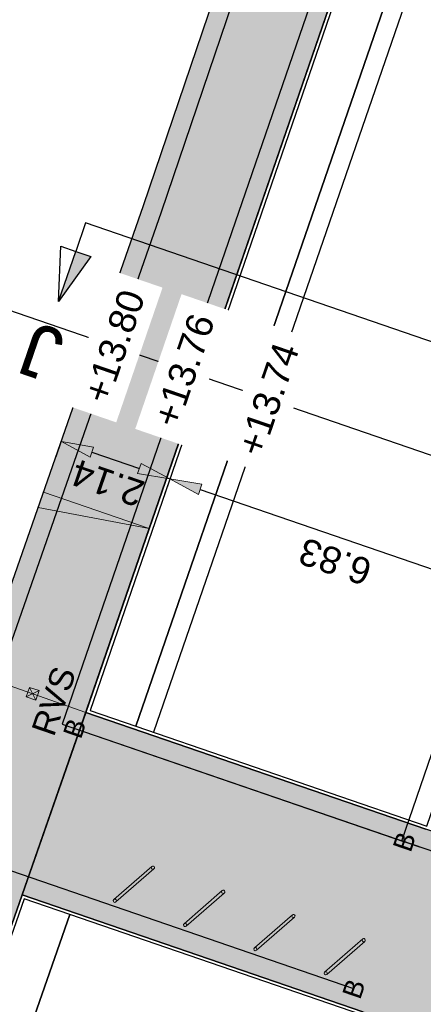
# Model space of a CAD drawing. Header units: metres. Extents: x 131295 to 132236, y 397710 to 398702.
# Tile 92 of 127: x 131613.6 to 131621.13, y 398339.9 to 398358.25. Entities that reach past the tile are written whole.
import ezdxf
from ezdxf.enums import TextEntityAlignment as Align

# ---------------------------------------------------------------- set-up
doc = ezdxf.new("R2010")
doc.units = ezdxf.units.M
doc.linetypes.add('AL-MATERIAALS', pattern=[2, 1, -1])
doc.layers.get('Defpoints').update_dxf_attribs({"color": 128})
for name, color, linetype, lineweight in [('N-D-dwarsprofiel situatie @ 0.2', 7, 'Continuous', 25), ('N-IE-afzetpaal', 190, 'Continuous', 18), ('N-IE-fietsbeugel @ 0.2', 190, 'Continuous', 18), ('N-KO-opsluitband 60x200mm', 2, 'Continuous', 25), ('N-KO-opsluitband achterkant', 8, 'Continuous', 5), ('N-KO-tekst banden', 1, 'Continuous', 18), ('N-KO-verloopband', 1, 'Continuous', 18), ('N-VH-afschotrichting @ 0.2', 250, 'Continuous', 18), ("N-VH-arcering 'MAT' grijs 254", 254, 'Continuous', 18), ('X-AL-maatvoering', 1, 'Continuous', 18), ('X-AL-materiaalscheiding', 1, 'AL-MATERIAALS', 18), ('X-AL-planhoogte', 190, 'Continuous', 25)]:
    doc.layers.add(name, color=color, linetype=linetype, lineweight=lineweight)
for name, color, linetype, plot in [('X-AL-contourlijnen', 30, 'Continuous', False), ('X-AL-hulplijn bandenlijnnummers', 30, 'Continuous', False), ('X-AL-hulplijn hoogtetekst', 190, 'Continuous', False)]:
    doc.layers.add(name, color=color, linetype=linetype, plot=plot)
doc.styles.add('CS Annotative', font='arial.ttf')
doc.dimstyles.new('CS Annotative', dxfattribs={"dimtxt": 2.5, "dimasz": 3, "dimexe": 0.18, "dimexo": 0.0625, "dimgap": 1, "dimtad": 1, "dimzin": 0, "dimdsep": 46, "dimtxsty": 'CS Annotative', "dimblk": 'CS Dimensionpijl', "dimcen": 0, "dimse1": 1, "dimse2": 1, "dimclrd": 256, "dimclre": 256, "dimclrt": 2, "dimadec": 0, "dimazin": 0, "dimtm": 1e-09, "dimtfac": 1, "dimtofl": 0, "dimtmove": 1, "dimatfit": 3, "dimfxl": 1, "dimtfillclr": 256, "dimtolj": 1, "dimtzin": 0, "dimarcsym": 0})

# ---------------------------------------------------------------- blocks, each defined once
blk = doc.blocks.new('CS Fietsbeugel')
at = {"flags": 128}
blk.add_lwpolyline([(-2.349999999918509, 0.3000000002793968, 0.9999999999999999), (-2.349999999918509, 0), (2.349999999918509, 0, 0.9999999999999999), (2.349999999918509, 0.3000000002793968)], format="xyb", close=True, dxfattribs=at)
for centre, start, end in [((-2.349999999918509, 0.1499999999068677), 270, 90), ((2.349999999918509, 0.1499999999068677), 90, 270)]:
    blk.add_arc(centre, 0.1500000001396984, start, end)
blk = doc.blocks.new('CS Dimensionpijl')
h = blk.add_hatch(color=256)
h.dxf.hatch_style = 1
h.paths.add_polyline_path([(-1, -0.1666666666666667), (0, 0), (-1, 0.1666666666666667)])
at = {"flags": 128}
blk.add_lwpolyline([(0, 0.5), (0, -0.5)], dxfattribs=at)
blk.add_lwpolyline([(-1, -0.1666666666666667), (0, 0), (-1, 0.1666666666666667)], close=True, dxfattribs=at)
blk = doc.blocks.new('*D293')
at = {"layer": 'Defpoints', "color": 0, "transparency": 16777216}
for p in [(131614.7052196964, 398351.3295403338), (131616.7272697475, 398350.6345555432), (131616.402229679, 398349.6888552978)]:
    blk.add_point(p, dxfattribs=at)
at = {"layer": 'X-AL-maatvoering', "lineweight": -2, "transparency": 16777216}
blk.add_line((131614.9475997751, 398350.1888160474), (131615.8348095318, 398349.8838793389), dxfattribs=at)
at = {"layer": 'X-AL-maatvoering', "lineweight": -2, "transparency": 16777216, "xscale": 0.6000000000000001, "yscale": 0.6000000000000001, "zscale": 0.6000000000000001}
for p, rotation in [((131614.3801796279, 398350.3838400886), 161.0319974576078), ((131616.402229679, 398349.6888552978), 341.0319974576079)]:
    blk.add_blockref('CS Dimensionpijl', p, dxfattribs=dict(at, rotation=rotation))
at = {"layer": 'X-AL-maatvoering', "color": 2, "transparency": 16777216, "insert": (131615.2446040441, 398349.6098149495), "char_height": 0.5, "attachment_point": 5, "rotation": 161.03199745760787, "style": 'CS Annotative'}
blk.add_mtext('\\A1;2.14', dxfattribs=at)
blk = doc.blocks.new('*D294')
at = {"layer": 'Defpoints', "color": 0, "transparency": 16777216}
for p in [(131616.7272697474, 398350.6345555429), (131622.8637650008, 398347.4680058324), (131622.8637650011, 398347.4680058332)]:
    blk.add_point(p, dxfattribs=at)
at = {"layer": 'X-AL-maatvoering', "lineweight": -2, "transparency": 16777216}
blk.add_line((131616.9696498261, 398349.4938312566), (131622.2963448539, 398347.6630298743), dxfattribs=at)
at = {"layer": 'X-AL-maatvoering', "lineweight": -2, "transparency": 16777216, "xscale": 0.6000000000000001, "yscale": 0.6000000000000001, "zscale": 0.6000000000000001}
for p, rotation in [((131616.402229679, 398349.6888552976), 161.0319974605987), ((131622.8637650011, 398347.4680058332), 341.0319974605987)]:
    blk.add_blockref('CS Dimensionpijl', p, dxfattribs=dict(at, rotation=rotation))
at = {"layer": 'X-AL-maatvoering', "color": 2, "transparency": 16777216, "insert": (131619.4849555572, 398348.1477047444), "char_height": 0.5, "attachment_point": 5, "rotation": 161.0319974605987, "style": 'CS Annotative'}
blk.add_mtext('\\A1;6.83', dxfattribs=at)
blk = doc.blocks.new('*U410')
at = {"ltscale": 0.2}
h = blk.add_hatch(color=256, dxfattribs=at)
h.dxf.hatch_style = 1
h.paths.add_polyline_path([(0, 0), (-9.863723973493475, 3.390192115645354), (-10.35128407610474, 1.97164174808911)])
blk.add_lwpolyline([(0, 0), (-9.863723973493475, 3.390192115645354), (-10.35128407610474, 1.97164174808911)], close=True, dxfattribs=at)
blk = doc.blocks.new('*U512')
blk.add_hatch(color=256).paths.add_polyline_path([(-86.02322576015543, 26.60567975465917), (-84.62336512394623, 26.12508476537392), (-87.62933652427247, 21.93324935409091)])
for p, q in [((-87.62933652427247, 21.93324935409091), (-87.42435717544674, 27.08671102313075)), ((-87.42435717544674, 27.08671102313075), (-86.0238611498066, 26.60589789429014)), ((-87.62933652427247, 21.93324935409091), (-86.02322576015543, 26.60567975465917)), ((-84.62336512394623, 26.12508476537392), (-87.62933652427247, 21.93324935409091)), ((-86.02322576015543, 26.60567975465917), (-84.62336512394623, 26.12508476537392))]:
    blk.add_line(p, q)
at = {"ltscale": 10, "flags": 128}
blk.add_lwpolyline([(-85.11200217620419, 29.25657337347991), (-86.02322576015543, 26.60567975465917)], dxfattribs=at)
blk.add_lwpolyline([(61.4697793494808, -21.12974743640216), (-85.11200217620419, 29.25657337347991)])
at = {"lineweight": 50, "style": 'CS Annotative'}
for tag, p in [('Dwp2:', (-89.25390332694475, 17.21618575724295)), ('Dwp1:', (57.32986866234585, -33.18247407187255))]:
    blk.add_attdef(tag, text='', height=4.999999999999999, rotation=161.03, dxfattribs=at).set_placement(p, align=Align.MIDDLE_CENTER)
blk = doc.blocks.new('CS Afzetpaal')
for p, q in [((0.09398349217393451, 0.09398291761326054), (-0.09398349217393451, -0.09398291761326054)), ((-0.0939829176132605, 0.09398291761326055), (0.0939829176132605, -0.09398291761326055))]:
    blk.add_line(p, q)
at = {"flags": 128}
blk.add_lwpolyline([(-0.09398320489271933, 0.09398320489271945), (0.0939837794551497, 0.09398320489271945), (0.0939837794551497, -0.09398263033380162), (-0.09398320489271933, -0.09398263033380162)], close=True, dxfattribs=at)
at = {"style": 'CS Annotative'}
blk.add_attdef('RECHTS', text='', height=0.45, dxfattribs=at).set_placement((0, -0.1879658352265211), align=Align.TOP_CENTER)

msp = doc.modelspace()

# ---------------------------------------------------------------- hatches: boundary and pattern name
at = {"layer": "N-VH-arcering 'MAT' grijs 254"}
h = msp.add_hatch(color=256, dxfattribs=at)
h.dxf.hatch_style = 1
edge = h.paths.add_edge_path()
edge.add_line((131619.8561252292, 398359.8974519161), (131619.8558766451, 398359.8975373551))
edge.add_line((131619.8558766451, 398359.8975373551), (131621.0225637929, 398363.3032464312))
edge.add_line((131621.0225637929, 398363.3032464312), (131626.7798186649, 398380.2522337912))
edge.add_line((131626.7798186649, 398380.2522337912), (131627.957000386, 398383.7177809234))
edge.add_line((131627.957000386, 398383.7177809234), (131633.8754669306, 398401.1413650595))
edge.add_arc((131634.8223315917, 398400.8197327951), 0.9999999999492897, 70.9935067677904, 161.2383339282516, ccw=False)
edge.add_line((131635.148006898, 398401.7652144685), (131643.3379881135, 398398.9441395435))
edge.add_arc((131643.0123128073, 398397.9986578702), 0.9999999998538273, -18.968002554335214, 70.99350677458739, ccw=False)
edge.add_line((131643.9580130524, 398397.6736178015), (131642.9637126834, 398394.780712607))
edge.add_line((131642.9637126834, 398394.780712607), (131644.3822630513, 398394.2931525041))
edge.add_arc((131644.4797750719, 398394.5768625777), 0.2999999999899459, 251.0319974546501, 341.0319974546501)
edge.add_line((131644.7634851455, 398394.4793505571), (131645.7908390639, 398397.4684246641))
edge.add_arc((131641.2514778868, 398399.0286169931), 4.799999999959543, 341.0319974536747, 430.9951092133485)
edge.add_line((131642.8145924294, 398403.5669727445), (131633.5364040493, 398406.7625951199))
edge.add_line((131633.5364040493, 398406.7625951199), (131632.5232284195, 398403.6896577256))
edge.add_line((131632.5232284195, 398403.6896577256), (131615.90815768, 398354.7759601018))
edge.add_line((131615.90815768, 398354.7759601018), (131603.209008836, 398318.3928728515))
edge.add_line((131603.209008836, 398318.3928728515), (131602.1260561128, 398315.3745583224))
edge.add_line((131602.1260561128, 398315.3745583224), (131611.0783100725, 398312.2800682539))
edge.add_arc((131612.646464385, 398316.8166850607), 4.799999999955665, 250.931471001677, 337.6709640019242)
edge.add_line((131617.0865474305, 398314.9930451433), (131619.0552392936, 398319.7862914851))
edge.add_arc((131600.7398967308, 398327.3088061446), 19.79999999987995, 337.6709640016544, 341.0319974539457)
edge.add_line((131619.4647615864, 398320.8730127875), (131620.2392119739, 398323.1262670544))
edge.add_line((131620.2392119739, 398323.1262670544), (131619.6717918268, 398323.3212910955))
edge.add_line((131619.6717918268, 398323.3212910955), (131619.7367998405, 398323.5104311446))
edge.add_line((131619.7367998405, 398323.5104311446), (131620.2243599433, 398324.9289815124))
edge.add_line((131620.2243599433, 398324.9289815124), (131620.289367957, 398325.1181215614))
edge.add_line((131620.289367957, 398325.1181215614), (131620.8567879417, 398324.9230975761))
edge.add_line((131620.8567879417, 398324.9230975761), (131621.0355601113, 398325.4432325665))
edge.add_arc((131620.7518500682, 398325.5407446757), 0.3000000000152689, 341.0319795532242, 431.0319974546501)
edge.add_line((131620.8493620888, 398325.8244547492), (131615.808779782, 398327.5569183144))
edge.add_line((131615.808779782, 398327.5569183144), (131609.4006315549, 398329.759418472))
edge.add_line((131609.4006315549, 398329.759418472), (131613.6517813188, 398341.9389711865))
edge.add_line((131613.6517813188, 398341.9389711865), (131614.8579768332, 398345.394723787))
edge.add_line((131614.8579768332, 398345.394723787), (131619.8561252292, 398359.8974519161))
edge = h.paths.add_edge_path(flags=16)
edge.add_line((131608.1134335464, 398326.0774237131), (131617.2173075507, 398322.9483943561))
edge.add_arc((131616.8922674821, 398322.0026941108), 1.000000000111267, -18.9680025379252, 71.03199745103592, ccw=False)
edge.add_line((131617.8379677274, 398321.6776540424), (131617.6976444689, 398321.2693851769))
edge.add_arc((131606.6577474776, 398324.9604378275), 11.64058397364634, 336.16956927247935, 341.51328063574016, ccw=False)
edge.add_line((131617.3059159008, 398320.2572788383), (131615.4160485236, 398315.6698253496))
edge.add_arc((131612.6442358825, 398316.8174553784), 3.000000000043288, 250.931471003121, 337.50868758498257, ccw=False)
edge.add_line((131611.6641394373, 398313.982069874), (131605.6682011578, 398316.0546620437))
edge.add_arc((131605.994899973, 398316.9997905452), 1.000000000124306, 160.7050349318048, 250.9314709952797, ccw=False)
edge.add_line((131605.0510699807, 398317.3302219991), (131608.1134335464, 398326.0774237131))
h = msp.add_hatch(color=256, dxfattribs=at)
h.dxf.hatch_style = 1
edge = h.paths.add_edge_path()
edge.add_line((131625.5875210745, 398340.5330355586), (131625.6525290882, 398340.7221756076))
edge.add_line((131625.6525290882, 398340.7221756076), (131626.2199492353, 398340.5271515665))
edge.add_line((131626.2199492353, 398340.5271515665), (131626.398721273, 398341.0472867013))
edge.add_arc((131626.1150111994, 398341.1447987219), 0.2999999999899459, 341.0319974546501, 431.0319974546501)
edge.add_line((131626.21252322, 398341.4285087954), (131621.1719409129, 398343.1609723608))
edge.add_line((131621.1719409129, 398343.1609723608), (131614.8381486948, 398345.3379161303))
edge.add_line((131614.8381486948, 398345.3379161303), (131613.6517813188, 398341.9389711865))
edge.add_line((131613.6517813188, 398341.9389711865), (131620.0017966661, 398339.7564514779))
edge.add_line((131620.0017966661, 398339.7564514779), (131625.0423789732, 398338.0239879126))
edge.add_arc((131625.1398909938, 398338.3076979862), 0.2999999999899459, 251.0319974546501, 341.0319974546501)
edge.add_line((131625.4236010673, 398338.2101859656), (131625.602373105, 398338.7303211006))
edge.add_line((131625.602373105, 398338.7303211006), (131625.0349529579, 398338.9253451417))
edge.add_line((131625.0349529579, 398338.9253451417), (131625.0999609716, 398339.1144851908))
edge.add_line((131625.0999609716, 398339.1144851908), (131625.5875210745, 398340.5330355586))

# ---------------------------------------------------------------- linework, layer by layer
at = {"layer": 'N-KO-opsluitband 60x200mm', "flags": 128}
for points in [[(131626.1775579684, 398357.7247561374), (131619.8561252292, 398359.8974519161), (131614.8383724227, 398345.3378392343), (131621.1719409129, 398343.1609723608)], [(131620.0017966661, 398339.7564514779), (131613.6517813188, 398341.9389711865), (131609.4006315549, 398329.759418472), (131615.808779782, 398327.5569183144)]]:
    msp.add_lwpolyline(points, dxfattribs=at)
at = {"layer": 'N-KO-opsluitband achterkant', "flags": 128}
for points in [[(131626.1580555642, 398357.6680141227), (131619.8933175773, 398359.8212237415), (131614.9146641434, 398345.3750625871), (131621.191443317, 398343.2177143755)], [(131619.982294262, 398339.6997094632), (131613.6887511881, 398341.8628194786), (131609.4771470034, 398329.7965649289), (131615.8282821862, 398327.6136603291)]]:
    msp.add_lwpolyline(points, dxfattribs=at)
at = {"layer": 'N-KO-verloopband', "flags": 128}
msp.add_lwpolyline([(131614.8381486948, 398345.3379161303), (131612.8554533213, 398346.0299559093)], dxfattribs=at)
at = {"layer": 'X-AL-contourlijnen', "flags": 128}
msp.add_lwpolyline([(131632.5232284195, 398403.6896577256), (131615.90815768, 398354.7759601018), (131603.209008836, 398318.3928728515)], dxfattribs=at)
msp.add_lwpolyline([(131617.0865474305, 398314.9930451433), (131619.0552392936, 398319.7862914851, 0.01466632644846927), (131619.4647615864, 398320.8730127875), (131620.2392119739, 398323.1262670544), (131619.6717918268, 398323.3212910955), (131619.7367998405, 398323.5104311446), (131620.2243599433, 398324.9289815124), (131620.289367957, 398325.1181215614), (131620.8567879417, 398324.9230975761), (131621.0355601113, 398325.4432325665, 0.4142136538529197), (131620.8493620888, 398325.8244547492), (131615.808779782, 398327.5569183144), (131609.4006315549, 398329.759418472), (131613.6517813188, 398341.9389711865), (131614.8579768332, 398345.394723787), (131619.8561252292, 398359.8974519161)], format="xyb", dxfattribs=at)
for points in [[(131620.7532602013, 398359.5256588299), (131619.8933175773, 398359.8212237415), (131614.9146641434, 398345.3750625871), (131615.7658040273, 398345.0825232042)], [(131626.1580555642, 398357.6680141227), (131620.7532602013, 398359.5256588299), (131615.7658040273, 398345.0825232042), (131621.191443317, 398343.2177143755)], [(131614.5398910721, 398341.5702800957), (131613.6887511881, 398341.8628194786), (131609.4771470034, 398329.7965649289), (131610.3282868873, 398329.5040255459)], [(131619.982294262, 398339.6997094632), (131614.5398910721, 398341.5702800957), (131610.3282868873, 398329.5040255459), (131615.8282821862, 398327.6136603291)]]:
    msp.add_lwpolyline(points, close=True, dxfattribs=at)
msp.add_lwpolyline([(131625.5875210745, 398340.5330355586), (131625.6525290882, 398340.7221756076), (131626.2199492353, 398340.5271515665), (131626.398721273, 398341.0472867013, 0.4142135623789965), (131626.21252322, 398341.4285087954), (131621.1719409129, 398343.1609723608), (131614.8381486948, 398345.3379161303), (131613.6517813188, 398341.9389711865), (131620.0017966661, 398339.7564514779), (131625.0423789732, 398338.0239879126, 0.4142135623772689), (131625.4236010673, 398338.2101859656), (131625.602373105, 398338.7303211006), (131625.0349529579, 398338.9253451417), (131625.0999609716, 398339.1144851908)], format="xyb", close=True, dxfattribs=at)
at = {"layer": 'X-AL-hulplijn bandenlijnnummers', "flags": 128}
for points in [[(131626.0076119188, 398358.1532632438), (131619.6391698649, 398360.3421162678), (131614.3933373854, 398345.1207030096), (131620.7744668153, 398342.9274892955)], [(131619.8318506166, 398340.1849585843), (131613.4361237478, 398342.3831894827), (131608.9542914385, 398329.542730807), (131615.4113056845, 398327.3234352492)]]:
    msp.add_lwpolyline(points, dxfattribs=at)
at = {"layer": 'X-AL-hulplijn hoogtetekst', "flags": 128}
for points in [[(131633.868802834, 398406.6530001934), (131632.8551358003, 398403.5785723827), (131616.2390894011, 398354.6620024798), (131603.538958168, 398318.2761006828), (131602.4554931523, 398315.2563583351)], [(131626.2913219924, 398358.0557512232), (131619.6391698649, 398360.3421162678), (131614.3933373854, 398345.1207030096), (131621.0581768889, 398342.8299772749)], [(131621.0840908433, 398359.4114174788), (131616.0966346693, 398344.9682818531)], [(131612.7755761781, 398353.050182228), (131647.9451928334, 398340.9622773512)]]:
    msp.add_lwpolyline(points, dxfattribs=at)
at = {"layer": 'X-AL-hulplijn hoogtetekst'}
msp.add_lwpolyline([(131625.8889541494, 398340.6409155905), (131626.0514741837, 398341.1137657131), (131620.7271818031, 398342.9437412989), (131625.9603269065, 398358.1695152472), (131631.2846192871, 398356.3395396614), (131631.4471393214, 398356.812389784)], dxfattribs=at)
at = {"layer": 'X-AL-materiaalscheiding', "flags": 128}
for points in [[(131620.7532602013, 398359.5256588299), (131615.7658040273, 398345.0825232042)], [(131614.5398910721, 398341.5702800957), (131610.3282868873, 398329.5040255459)]]:
    msp.add_lwpolyline(points, dxfattribs=at)

# ---------------------------------------------------------------- block references
at = {"layer": 'N-D-dwarsprofiel situatie @ 0.2'}
ref = msp.add_blockref('*U512', (131631.8524682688, 398348.6082310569), dxfattribs=dict(at, xscale=0.2, yscale=0.2, zscale=0.2))
ref.add_attrib('Dwp2:', 'J', dxfattribs={"layer": '0', "lineweight": 50, "height": 0.9999999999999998, "rotation": 161.0299999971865, "style": 'CS Annotative'}).set_placement((131614.0016876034, 398352.0514682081), align=Align.MIDDLE_CENTER)
at = {"layer": 'N-IE-afzetpaal', "rotation": 71.02}
msp.add_blockref('CS Afzetpaal', (131613.8468010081, 398345.6839360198), dxfattribs=at).add_auto_attribs({'RECHTS': 'RVS'})
at = {"layer": 'N-IE-fietsbeugel @ 0.2', "xscale": 0.2, "yscale": 0.2, "zscale": 0.2, "rotation": 41.03}
for p in [(131615.7512782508, 398342.1118065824), (131617.0616793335, 398341.66141772), (131618.3720804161, 398341.2110288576), (131619.6824814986, 398340.7606399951)]:
    msp.add_blockref('CS Fietsbeugel', p, dxfattribs=at)
at = {"layer": 'N-VH-afschotrichting @ 0.2', "xscale": 0.2, "yscale": 0.2, "zscale": 0.2}
msp.add_blockref('*U410', (131616.0188715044, 398348.763199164), dxfattribs=at)

# ---------------------------------------------------------------- texts
at = {"layer": 'N-KO-tekst banden', "style": 'CS Annotative'}
for p in [(131614.6277110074, 398345.0401480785), (131620.7744668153, 398342.9274892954), (131619.8318506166, 398340.1849585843)]:
    msp.add_text('B', height=0.3599999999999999, rotation=71.0187745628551, dxfattribs=at).set_placement(p, align=Align.MIDDLE)

# ---------------------------------------------------------------- next in the draw order: texts
at = {"layer": 'X-AL-planhoogte', "char_height": 0.5, "attachment_point": 5, "rotation": 71.03199745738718, "style": 'CS Annotative', "bg_fill": 2}
for s, insert in [('+13.80', (131615.3657650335, 398352.1599263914)), ('+13.76', (131616.6653606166, 398351.7132514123)), ('+13.74', (131618.2390141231, 398351.172381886))]:
    msp.add_mtext(s, dxfattribs=dict(at, insert=insert))

# ---------------------------------------------------------------- next in the draw order: dimensions: what is measured, and where the dimension line sits
at = {"layer": 'X-AL-maatvoering'}
dim = msp.add_aligned_dim(p1=(131614.7052196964, 398351.3295403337), p2=(131616.7272697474, 398350.634555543), distance=-0.9999999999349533, dimstyle='CS Annotative', dxfattribs=at)
dim.commit()
dim.dimension.update_dxf_attribs({"geometry": '*D293', "text_midpoint": (131615.2446040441, 398349.6098149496)})
dim = msp.add_linear_dim(base=(131622.8637650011, 398347.4680058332), p1=(131616.7272697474, 398350.634555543), p2=(131622.8637650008, 398347.4680058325), angle=161.0319974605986, dimstyle='CS Annotative', dxfattribs=at)
dim.commit()
dim.dimension.update_dxf_attribs({"geometry": '*D294', "text_midpoint": (131619.4849555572, 398348.1477047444)})

doc.saveas('drawing.dxf')
